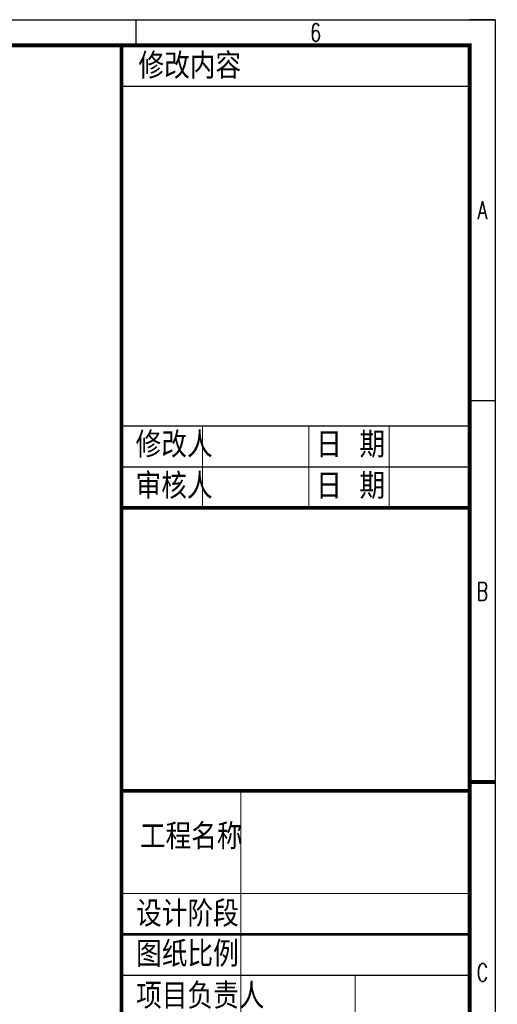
# Model space of a CAD drawing. Extents: x 39527407 to 39530665, y 3786466 to 3790957.
# Tile 113 of 113: x 39529886 to 39530589, y 3789507 to 3790957. Entities that reach past the tile are written whole.
import ezdxf
from ezdxf.enums import TextEntityAlignment as Align

# ---------------------------------------------------------------- set-up
doc = ezdxf.new("R2010")
doc.units = 0
doc.linetypes.add('DASHEDX2', pattern=[38.1, 25.4, -12.7])
doc.layers.get('0').update_dxf_attribs({"linetype": 'CONTINUOUS'})
doc.layers.add('SH_A0$0$T-SHBD-3', color=3, linetype='CONTINUOUS')
doc.layers.add('TK-ABCD-TTLB-E', color=3, linetype='CONTINUOUS')
doc.layers.add('路线', color=7, linetype='DASHEDX2', lineweight=30)
doc.styles.add('SimHztxt', font='simplex.shx', dxfattribs={"width": 0.8, "bigfont": 'hztxt.shx'})

# ---------------------------------------------------------------- blocks, each defined once
blk = doc.blocks.new('A$C69525F90')
at = {"color": 3}
for p, q in [((1.25, 86.79), (1.25, 103.75)), ((3.25, 103.75), (3.25, 86.79)), ((19.773, 86.79), (19.773, 103.75)), ((21.773, 86.79), (21.773, 103.75)), ((23.773, 86.79), (23.773, 103.75))]:
    blk.add_line(p, q, dxfattribs=at)
at = {"layer": 'SH_A0$0$T-SHBD-3'}
blk.add_line((46.551, 103.75), (46.551, 86.786), dxfattribs=at)
at = {"layer": 'SH_A0$0$T-SHBD-3', "const_width": 0.175}
blk.add_lwpolyline([(73, 103.75), (73, 86.79), (1.25, 86.79), (1.25, 103.75)], close=True, dxfattribs=at)
at = {"layer": 'SH_A0$0$T-SHBD-3'}
for points, const_width in [([(23.773, 103.758), (23.773, 86.794)], 0.175), ([(37.551, 103.758), (37.551, 86.794)], 0.175), ([(42.551, 103.75), (42.551, 86.786)], 0.05), ([(44.551, 103.75), (44.551, 86.786)], 0.125), ([(46.551, 103.75), (46.551, 86.786)], 0.05), ([(19.773, 99.833), (23.773, 99.833)], 0.05), ([(46.551, 98.176), (58.551, 98.176)], 0.05), ([(19.773, 95.915), (23.773, 95.915)], 0.05), ([(37.551, 92.602), (68.551, 92.602)], 0.05), ([(19.773, 90.736), (23.773, 90.736)], 0.05)]:
    blk.add_lwpolyline(points, dxfattribs=dict(at, const_width=const_width))
at = {"layer": 'TK-ABCD-TTLB-E', "color": 3}
for p, q in [((0, 105), (0, 103.75)), ((18.563, 105), (18.563, 103.75)), ((0, 87.5), (1.25, 87.5))]:
    blk.add_line(p, q, dxfattribs=at)
at = {"layer": 'TK-ABCD-TTLB-E', "color": 3, "const_width": 0.2}
for points in [[(37.125, 105), (37.125, 103.75)], [(73, 6.25), (1.25, 6.25), (1.25, 103.75), (73, 103.75), (73, 6.25)]]:
    blk.add_lwpolyline(points, dxfattribs=at)
at = {"layer": 'TK-ABCD-TTLB-E', "color": 3}
blk.add_lwpolyline([(74.25, 0), (0, 0), (0, 105), (74.25, 105), (74.25, 0)], dxfattribs=at)
at = {"color": 0, "style": 'SimHztxt'}
for s, p in [('日 期', (21.324, 96.279)), ('日 期', (23.337, 96.279)), ('项目负责人', (48.171, 87.509)), ('修改内容', (2.874, 87.623)), ('工程名称', (40.406, 87.692)), ('设计阶段', (44.171, 87.509)), ('图纸比例', (46.129, 87.509)), ('修改人', (21.324, 87.483)), ('审核人', (23.337, 87.483))]:
    blk.add_text(s, height=1.25, rotation=90, dxfattribs=at).set_placement(p)
at = {"layer": 'TK-ABCD-TTLB-E', "color": 3, "style": 'SimHztxt', "width": 0.7}
for s, p in [('A', (9.281, 104.375)), ('B', (27.844, 104.375)), ('C', (46.406, 104.375)), ('6', (0.625, 96.25))]:
    blk.add_text(s, height=0.875, rotation=90, dxfattribs=at).set_placement(p, align=Align.MIDDLE_CENTER)

msp = doc.modelspace()

# ---------------------------------------------------------------- block references
at = {"layer": '路线', "linetype": 'ByBlock', "lineweight": -3, "xscale": 30.2444574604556, "yscale": 30.2444574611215, "zscale": 30.24445746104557, "rotation": 270}
msp.add_blockref('A$C69525F90', (39527410.40194, 3790957.50045, -38.58), dxfattribs=at)

doc.saveas('drawing.dxf')
